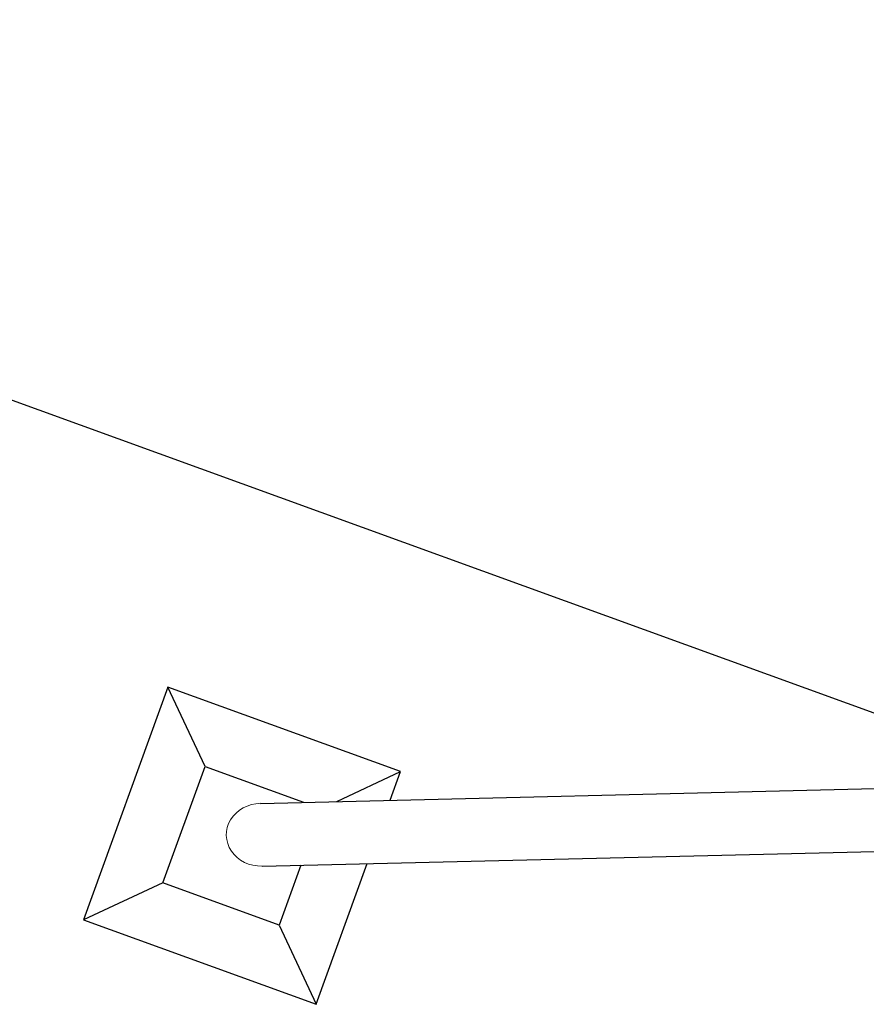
# Model space of a CAD drawing. Header units: millimetres. Extents: x 0 to 6535399, y 0 to 6021678.
# Tile 29 of 59: x 6532993.079 to 6532993.9, y 6021284.49 to 6021285.444. Entities that reach past the tile are written whole.
import ezdxf

# ---------------------------------------------------------------- set-up
doc = ezdxf.new("R2010")
doc.units = ezdxf.units.MM
for name, color, linetype, lineweight in [('PZT_plac zabaw', 7, 'Continuous', 15), ('Widoczne (ISO)', 7, 'Continuous', 25), ('Widoczne wąskie (ISO)', 7, 'Continuous', 15)]:
    doc.layers.add(name, color=color, linetype=linetype, lineweight=lineweight)

# ---------------------------------------------------------------- blocks, each defined once
blk = doc.blocks.new('hustawka bocianie gniazdo')
at = {"layer": 'Widoczne (ISO)'}
for p, q in [((0, 7200), (0, 3640)), ((-650, 4900), (-750, 5000)), ((-750, 5000), (-750, 4600)), ((-350, 5000), (-750, 5000)), ((-450, 4900), (-350, 5000)), ((-350, 4600), (-350, 5000)), ((-650, 4700), (-650, 4900)), ((-650, 4900), (-450, 4900)), ((-450, 4900), (-450, 4730.4)), ((-475.4, 4795.4), (-57.8, 3724.7)), ((-570, 4758.5), (-152.4, 3687.8)), ((-650, 4700), (-750, 4600)), ((-547.2, 4700), (-650, 4700)), ((-430.6, 4680.6), (-350, 4600)), ((-750, 4600), (-508.2, 4600)), ((-399.1, 4600), (-350, 4600))]:
    blk.add_line(p, q, dxfattribs=at)
at = {"layer": 'Widoczne wąskie (ISO)'}
blk.add_ellipse((-522.7, 4777), major_axis=(20.5, -52.6), ratio=0.899667, start_param=1.570796, end_param=4.712389, dxfattribs=at)

msp = doc.modelspace()

# ---------------------------------------------------------------- block references
at = {"layer": 'PZT_plac zabaw', "xscale": 0.0006, "yscale": 0.0006, "zscale": 0.0006, "rotation": 70.07572273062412}
msp.add_blockref('hustawka bocianie gniazdo', (6532996.1144, 6021283.9721), dxfattribs=at)

doc.saveas('drawing.dxf')
